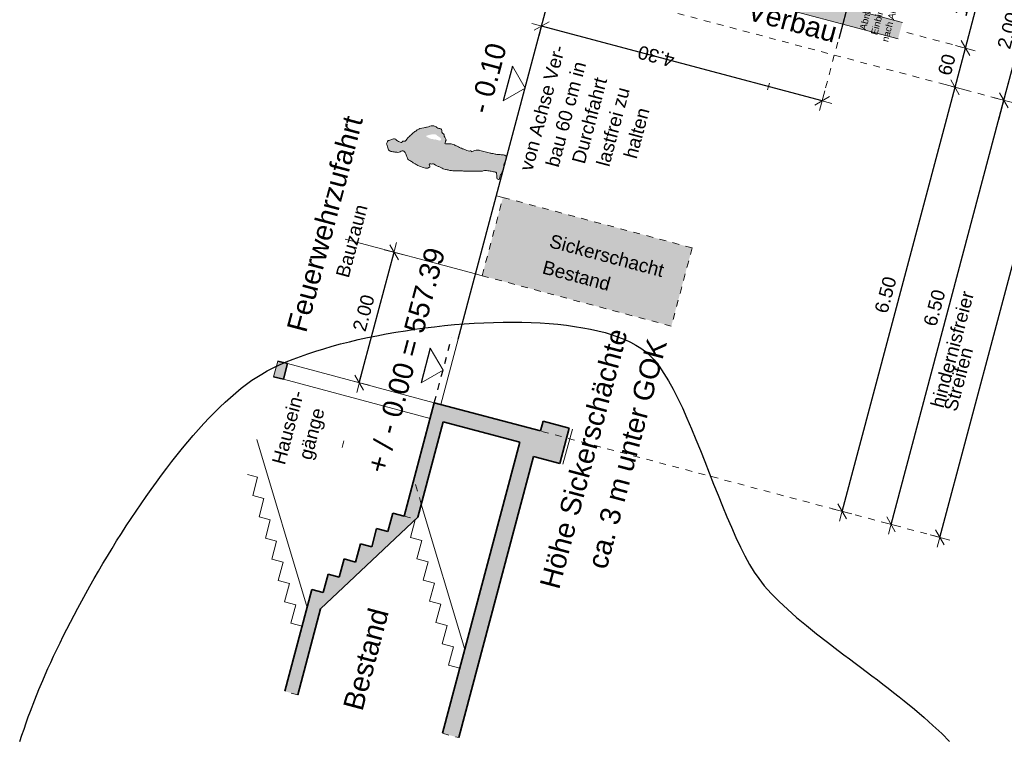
# Model space of a CAD drawing. Header units: metres. Extents: x 4462557 to 4462755, y 5328146 to 5328388.
# Tile 142 of 149: x 4462637 to 4462652, y 5328340 to 5328351. Entities that reach past the tile are written whole.
import ezdxf

# ---------------------------------------------------------------- set-up
doc = ezdxf.new("R2010")
doc.units = ezdxf.units.M
doc.header["$PDMODE"] = 65
doc.linetypes.add('AUSGEZOGEN', pattern=[0])
doc.linetypes.add('VERDECKT2_S2', pattern=[0.15, 0.1, -0.05])
doc.layers.add('B31_BEWLIN', color=3, linetype='AUSGEZOGEN')
for name, color, linetype, lineweight in [('Maßlinie_Allgemein', 7, 'AUSGEZOGEN', 13), ('Raum', 7, 'AUSGEZOGEN', 13), ('Standard', 7, 'AUSGEZOGEN', 13)]:
    doc.layers.add(name, color=color, linetype=linetype, lineweight=lineweight)
doc.styles.add('ARIAL', font='ARIAL.TTF')
doc.dimstyles.new('_DIMSTYLE_13', dxfattribs={"dimtxt": 0.2, "dimasz": 0.3, "dimexe": 0, "dimexo": 0, "dimgap": 0.1, "dimtad": 2, "dimdec": 1, "dimlfac": 100, "dimrnd": 0.5, "dimzin": 4, "dimdsep": 46, "dimtxsty": 'ARIAL', "dimblk1": 'ALL_ML_STRICH', "dimblk2": 'ALL_ML_STRICH', "dimsah": 1, "dimcen": 0, "dimclrd": 7, "dimclre": 7, "dimclrt": 7, "dimadec": 0, "dimazin": 0, "dimtfac": 1, "dimtdec": 0, "dimtix": 1, "dimtmove": 2, "dimatfit": 3, "dimfxl": 0, "dimtvp": 1.2, "dimtzin": 0, "dimlwd": 0, "dimlwe": 13, "dimarcsym": 0})
doc.dimstyles.new('_DIMSTYLE_3', dxfattribs={"dimtxt": 0.2, "dimasz": 0.3, "dimexe": 0, "dimexo": 0, "dimgap": 0.1, "dimtad": 2, "dimrnd": 0.005, "dimzin": 4, "dimdsep": 46, "dimtxsty": 'ARIAL', "dimblk1": 'ALL_ML_STRICH', "dimblk2": 'ALL_ML_STRICH', "dimsah": 1, "dimcen": 0, "dimclrd": 7, "dimclre": 7, "dimclrt": 7, "dimadec": 0, "dimazin": 0, "dimtfac": 1, "dimtdec": 0, "dimtix": 1, "dimtmove": 2, "dimatfit": 3, "dimfxl": 0, "dimtzin": 0, "dimlwd": 0, "dimlwe": 13, "dimarcsym": 0})

# ---------------------------------------------------------------- blocks, each defined once
blk = doc.blocks.new('ALL_ML_STRICH')
at = {"color": 0, "linetype": 'ByBlock', "lineweight": -2}
for p, q in [((0, -0.5), (0, 0.5)), ((-1, 0), (0.5, 0)), ((-0.3, -0.3), (0.3, 0.3))]:
    blk.add_line(p, q, dxfattribs=at)
blk = doc.blocks.new('*D389')
at = {"layer": 'DEFPOINTS', "color": 7, "linetype": 'AUSGEZOGEN', "lineweight": 13}
for p in [(4462650.064, 5328349.992), (4462644.89, 5328344.643), (4462650.083, 5328343.26)]:
    blk.add_point(p, dxfattribs=at)
at = {"layer": 'Maßlinie_Allgemein', "color": 7, "linetype": 'AUSGEZOGEN', "lineweight": -2}
for p, q in [((4462650.083, 5328343.26), (4462651.755, 5328349.541)), ((4462651.755, 5328349.541), (4462651.755, 5328349.541)), ((4462650.083, 5328343.26), (4462650.083, 5328343.26))]:
    blk.add_line(p, q, dxfattribs=at)
at = {"layer": 'Maßlinie_Allgemein', "color": 7, "linetype": 'AUSGEZOGEN', "lineweight": 13, "xscale": 0.3, "yscale": 0.3, "zscale": 0.3}
for p, rotation in [((4462651.755, 5328349.541), 75.08618496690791), ((4462650.083, 5328343.26), 255.0861849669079)]:
    blk.add_blockref('ALL_ML_STRICH', p, dxfattribs=dict(at, rotation=rotation))
at = {"layer": 'Maßlinie_Allgemein', "color": 7, "linetype": 'AUSGEZOGEN', "lineweight": 13, "insert": (4462650.666, 5328345.023), "char_height": 0.2, "width": 0.01, "attachment_point": 1, "rotation": 75.0862, "line_spacing_factor": 0.60241, "style": 'ARIAL'}
blk.add_mtext('hindernisfreier Streifen', dxfattribs=at)
at = {"layer": 'Maßlinie_Allgemein', "color": 7, "linetype": 'AUSGEZOGEN', "lineweight": 13, "insert": (4462650.726, 5328346.467), "char_height": 0.2, "width": 0.8, "attachment_point": 5, "rotation": 75.0862, "style": 'ARIAL'}
blk.add_mtext('\\A1;{\\A1;{6.50\\H0.132000;\\S^ ;}}', dxfattribs=at)
blk = doc.blocks.new('*D390')
at = {"layer": 'DEFPOINTS', "color": 7, "linetype": 'AUSGEZOGEN', "lineweight": 13}
for p in [(4462649.661, 5328352.169), (4462650.064, 5328349.992), (4462651.755, 5328349.541)]:
    blk.add_point(p, dxfattribs=at)
at = {"layer": 'Maßlinie_Allgemein', "color": 7, "linetype": 'AUSGEZOGEN', "lineweight": -2}
for p, q in [((4462651.755, 5328349.541), (4462652.27, 5328351.474)), ((4462652.27, 5328351.474), (4462652.27, 5328351.474)), ((4462651.755, 5328349.541), (4462651.755, 5328349.541))]:
    blk.add_line(p, q, dxfattribs=at)
at = {"layer": 'Maßlinie_Allgemein', "color": 7, "linetype": 'AUSGEZOGEN', "lineweight": 13, "xscale": 0.3, "yscale": 0.3, "zscale": 0.3}
for p, rotation in [((4462652.27, 5328351.474), 75.08618496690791), ((4462651.755, 5328349.541), 255.0861849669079)]:
    blk.add_blockref('ALL_ML_STRICH', p, dxfattribs=dict(at, rotation=rotation))
at = {"layer": 'Maßlinie_Allgemein', "color": 7, "linetype": 'AUSGEZOGEN', "lineweight": 13, "insert": (4462651.82, 5328350.574), "char_height": 0.2, "width": 0.8, "attachment_point": 5, "rotation": 75.0862, "style": 'ARIAL'}
blk.add_mtext('\\A1;{\\A1;{2.00\\H0.132000;\\S^ ;}}', dxfattribs=at)
blk = doc.blocks.new('*D397')
at = {"layer": 'DEFPOINTS', "color": 7, "linetype": 'AUSGEZOGEN', "lineweight": 13}
for p in [(4462641.997, 5328347.483), (4462641.144, 5328345.641), (4462642.207, 5328345.358)]:
    blk.add_point(p, dxfattribs=at)
at = {"layer": 'Maßlinie_Allgemein', "color": 7, "linetype": 'AUSGEZOGEN', "lineweight": -2}
for p, q in [((4462642.207, 5328345.358), (4462642.722, 5328347.29)), ((4462642.722, 5328347.29), (4462642.722, 5328347.29)), ((4462642.207, 5328345.358), (4462642.207, 5328345.358))]:
    blk.add_line(p, q, dxfattribs=at)
at = {"layer": 'Maßlinie_Allgemein', "color": 7, "linetype": 'AUSGEZOGEN', "lineweight": 13, "xscale": 0.3, "yscale": 0.3, "zscale": 0.3}
for p, rotation in [((4462642.722, 5328347.29), 75.0861847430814), ((4462642.207, 5328345.358), 255.0861847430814)]:
    blk.add_blockref('ALL_ML_STRICH', p, dxfattribs=dict(at, rotation=rotation))
at = {"layer": 'Maßlinie_Allgemein', "color": 7, "linetype": 'AUSGEZOGEN', "lineweight": 13, "insert": (4462642.272, 5328346.391), "char_height": 0.2, "width": 0.8, "attachment_point": 5, "rotation": 75.0862, "style": 'ARIAL'}
blk.add_mtext('\\A1;{\\A1;{2.00\\H0.132000;\\S^ ;}}', dxfattribs=at)
blk = doc.blocks.new('*D419')
at = {"layer": 'DEFPOINTS', "color": 7, "linetype": 'AUSGEZOGEN', "lineweight": 13}
for p in [(4462645.603, 5328353.25), (4462649.687, 5328351.877), (4462649.063, 5328349.534)]:
    blk.add_point(p, dxfattribs=at)
at = {"layer": 'Maßlinie_Allgemein', "color": 7, "linetype": 'AUSGEZOGEN', "lineweight": -2}
for p, q in [((4462644.908, 5328350.641), (4462644.908, 5328350.641)), ((4462649.063, 5328349.534), (4462644.908, 5328350.641)), ((4462649.063, 5328349.534), (4462649.063, 5328349.534))]:
    blk.add_line(p, q, dxfattribs=at)
at = {"layer": 'Maßlinie_Allgemein', "color": 7, "linetype": 'AUSGEZOGEN', "lineweight": 13, "xscale": 0.3, "yscale": 0.3, "zscale": 0.3}
for p, rotation in [((4462644.908, 5328350.641), 165.0861850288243), ((4462649.063, 5328349.534), 345.0861850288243)]:
    blk.add_blockref('ALL_ML_STRICH', p, dxfattribs=dict(at, rotation=rotation))
at = {"layer": 'Maßlinie_Allgemein', "color": 7, "linetype": 'AUSGEZOGEN', "lineweight": 13, "insert": (4462646.604, 5328350.192), "char_height": 0.2, "width": 0.8, "attachment_point": 5, "rotation": 165.0862, "style": 'ARIAL'}
blk.add_mtext('\\A1;{\\A1;{4.30\\H0.132000;\\S^ ;}}', dxfattribs=at)
blk = doc.blocks.new('*D423')
at = {"layer": 'DEFPOINTS', "color": 7, "linetype": 'AUSGEZOGEN', "lineweight": 13}
for p in [(4462649.661, 5328352.169), (4462644.89, 5328344.643), (4462650.807, 5328343.067)]:
    blk.add_point(p, dxfattribs=at)
at = {"layer": 'Maßlinie_Allgemein', "color": 7, "linetype": 'AUSGEZOGEN', "lineweight": -2}
for p, q in [((4462650.807, 5328343.067), (4462652.995, 5328351.281)), ((4462652.995, 5328351.281), (4462652.995, 5328351.281)), ((4462650.807, 5328343.067), (4462650.807, 5328343.067))]:
    blk.add_line(p, q, dxfattribs=at)
at = {"layer": 'Maßlinie_Allgemein', "color": 7, "linetype": 'AUSGEZOGEN', "lineweight": 13, "xscale": 0.3, "yscale": 0.3, "zscale": 0.3}
for p, rotation in [((4462652.995, 5328351.281), 75.08618496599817), ((4462650.807, 5328343.067), 255.0861849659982)]:
    blk.add_blockref('ALL_ML_STRICH', p, dxfattribs=dict(at, rotation=rotation))
at = {"layer": 'Maßlinie_Allgemein', "color": 7, "linetype": 'AUSGEZOGEN', "lineweight": 13, "insert": (4462652.088, 5328348.666), "char_height": 0.2, "width": 0.8, "attachment_point": 5, "rotation": 75.0862, "style": 'ARIAL'}
blk.add_mtext('\\A1;{\\A1;{8.50\\H0.132000;\\S^ ;}}', dxfattribs=at)
blk = doc.blocks.new('*D426')
at = {"layer": 'DEFPOINTS', "color": 7, "linetype": 'AUSGEZOGEN', "lineweight": 13}
for p in [(4462645.088, 5328351.317), (4462644.89, 5328344.643), (4462649.358, 5328343.453)]:
    blk.add_point(p, dxfattribs=at)
at = {"layer": 'Maßlinie_Allgemein', "color": 7, "linetype": 'AUSGEZOGEN', "lineweight": -2}
for p, q in [((4462649.358, 5328343.453), (4462651.031, 5328349.734)), ((4462651.031, 5328349.734), (4462651.031, 5328349.734)), ((4462649.358, 5328343.453), (4462649.358, 5328343.453))]:
    blk.add_line(p, q, dxfattribs=at)
at = {"layer": 'Maßlinie_Allgemein', "color": 7, "linetype": 'AUSGEZOGEN', "lineweight": 13, "xscale": 0.3, "yscale": 0.3, "zscale": 0.3}
for p, rotation in [((4462651.031, 5328349.734), 75.08618496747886), ((4462649.358, 5328343.453), 255.0861849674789)]:
    blk.add_blockref('ALL_ML_STRICH', p, dxfattribs=dict(at, rotation=rotation))
at = {"layer": 'Maßlinie_Allgemein', "color": 7, "linetype": 'AUSGEZOGEN', "lineweight": 13, "insert": (4462650.002, 5328346.66), "char_height": 0.2, "width": 0.8, "attachment_point": 5, "rotation": 75.0862, "style": 'ARIAL'}
blk.add_mtext('\\A1;{\\A1;{6.50\\H0.132000;\\S^ ;}}', dxfattribs=at)
blk = doc.blocks.new('*D427')
at = {"layer": 'DEFPOINTS', "color": 7, "linetype": 'AUSGEZOGEN', "lineweight": 13}
for p in [(4462645.088, 5328351.317), (4462650.219, 5328350.571), (4462651.031, 5328349.734)]:
    blk.add_point(p, dxfattribs=at)
at = {"layer": 'Maßlinie_Allgemein', "color": 7, "linetype": 'AUSGEZOGEN', "lineweight": -2}
for p, q in [((4462651.031, 5328349.734), (4462651.185, 5328350.314)), ((4462651.185, 5328350.314), (4462651.185, 5328350.314)), ((4462651.031, 5328349.734), (4462651.031, 5328349.734))]:
    blk.add_line(p, q, dxfattribs=at)
at = {"layer": 'Maßlinie_Allgemein', "color": 7, "linetype": 'AUSGEZOGEN', "lineweight": 13, "xscale": 0.3, "yscale": 0.3, "zscale": 0.3}
for p, rotation in [((4462651.185, 5328350.314), 75.08618496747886), ((4462651.031, 5328349.734), 255.0861849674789)]:
    blk.add_blockref('ALL_ML_STRICH', p, dxfattribs=dict(at, rotation=rotation))
at = {"layer": 'Maßlinie_Allgemein', "color": 7, "linetype": 'AUSGEZOGEN', "lineweight": 13, "insert": (4462650.909, 5328350.068), "char_height": 0.2, "width": 0.8, "attachment_point": 5, "rotation": 75.0862, "style": 'ARIAL'}
blk.add_mtext('\\A1;{\\A1;{60\\H0.132000;\\S^ ;}}', dxfattribs=at)
blk = doc.blocks.new('*D428')
at = {"layer": 'DEFPOINTS', "color": 7, "linetype": 'AUSGEZOGEN', "lineweight": 13}
for p in [(4462649.661, 5328352.169), (4462650.219, 5328350.571), (4462651.185, 5328350.314)]:
    blk.add_point(p, dxfattribs=at)
at = {"layer": 'Maßlinie_Allgemein', "color": 7, "linetype": 'AUSGEZOGEN', "lineweight": -2}
for p, q in [((4462651.185, 5328350.314), (4462651.545, 5328351.667)), ((4462651.545, 5328351.667), (4462651.545, 5328351.667)), ((4462651.185, 5328350.314), (4462651.185, 5328350.314))]:
    blk.add_line(p, q, dxfattribs=at)
at = {"layer": 'Maßlinie_Allgemein', "color": 7, "linetype": 'AUSGEZOGEN', "lineweight": 13, "xscale": 0.3, "yscale": 0.3, "zscale": 0.3}
for p, rotation in [((4462651.545, 5328351.667), 75.08618496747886), ((4462651.185, 5328350.314), 255.0861849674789)]:
    blk.add_blockref('ALL_ML_STRICH', p, dxfattribs=dict(at, rotation=rotation))
at = {"layer": 'Maßlinie_Allgemein', "color": 7, "linetype": 'AUSGEZOGEN', "lineweight": 13, "insert": (4462651.173, 5328351.057), "char_height": 0.2, "width": 0.8, "attachment_point": 5, "rotation": 75.0862, "style": 'ARIAL'}
blk.add_mtext('\\A1;{\\A1;{1.40\\H0.132000;\\S^ ;}}', dxfattribs=at)

msp = doc.modelspace()

# ---------------------------------------------------------------- hatches: boundary and pattern name
at = {"layer": 'Standard', "linetype": 'AUSGEZOGEN', "lineweight": 13}
for color, points in [(255, [(4462650.25101, 5328350.69216), (4462645.2746, 5328352.01757), (4462645.21026, 5328351.77599), (4462650.18667, 5328350.45058)]), (176, [(4462643.28189, 5328348.96835), (4462643.27464, 5328348.96904), (4462643.26204, 5328348.9724), (4462643.24449, 5328348.97849), (4462643.2283, 5328348.98706), (4462643.21924, 5328348.99302), (4462643.21, 5328348.99832), (4462643.20028, 5328349.00446), (4462643.1909, 5328349.01193), (4462643.23691, 5328349.02737), (4462643.25026, 5328349.0295), (4462643.27864, 5328349.03472), (4462643.28982, 5328349.03672), (4462643.3004, 5328349.03785), (4462643.33126, 5328349.15373), (4462643.32346, 5328349.1577), (4462643.31104, 5328349.16172), (4462643.29376, 5328349.16348), (4462643.28311, 5328349.16348), (4462643.27192, 5328349.16149), (4462643.25336, 5328349.15578), (4462643.23179, 5328349.14946), (4462643.21221, 5328349.14259), (4462643.20037, 5328349.14078), (4462643.18901, 5328349.13813), (4462643.17849, 5328349.13596), (4462643.16178, 5328349.13188), (4462643.10419, 5328349.12095), (4462643.0866, 5328349.11356), (4462643.06495, 5328349.10158), (4462643.05319, 5328349.09477), (4462643.04223, 5328349.08561), (4462643.04139, 5328349.08513), (4462643.02778, 5328349.07668), (4462643.01748, 5328349.06735), (4462643.00352, 5328349.05758), (4462642.98951, 5328349.04498), (4462642.97497, 5328349.03039), (4462642.96181, 5328349.01827), (4462642.94912, 5328349.00531), (4462642.93679, 5328348.99369), (4462642.92292, 5328348.97892), (4462642.91443, 5328348.96839), (4462642.89711, 5328348.94602), (4462642.88664, 5328348.93603), (4462642.87462, 5328348.93355), (4462642.8645, 5328348.93554), (4462642.8515, 5328348.93474), (4462642.84302, 5328348.92422), (4462642.83639, 5328348.91533), (4462642.82675, 5328348.91648), (4462642.81318, 5328348.92151), (4462642.8039, 5328348.92399), (4462642.78639, 5328348.9329), (4462642.77402, 5328348.93976), (4462642.7653, 5328348.94704), (4462642.75465, 5328348.9577), (4462642.7466, 5328348.96481), (4462642.73666, 5328348.96746), (4462642.72684, 5328348.96794), (4462642.71336, 5328348.96798), (4462642.69833, 5328348.96488), (4462642.68605, 5328348.96071), (4462642.68613, 5328348.96069), (4462642.6754, 5328348.95608), (4462642.66196, 5328348.9483), (4462642.64791, 5328348.94352), (4462642.63687, 5328348.94503), (4462642.62555, 5328348.92888), (4462642.61905, 5328348.91782), (4462642.6119, 5328348.8963), (4462642.61305, 5328348.88463), (4462642.61831, 5328348.86973), (4462642.62552, 5328348.85148), (4462642.62981, 5328348.83826), (4462642.63623, 5328348.82236), (4462642.64202, 5328348.80945), (4462642.64936, 5328348.79968), (4462642.65741, 5328348.79257), (4462642.66616, 5328348.78811), (4462642.6766, 5328348.78462), (4462642.6892, 5328348.78126), (4462642.70462, 5328348.77786), (4462642.72209, 5328348.77677), (4462642.73287, 5328348.7746), (4462642.74914, 5328348.77169), (4462642.76509, 5328348.77028), (4462642.7799, 5328348.76989), (4462642.79674, 5328348.7718), (4462642.8123, 5328348.77688), (4462642.82976, 5328348.78643), (4462642.84147, 5328348.79041), (4462642.85879, 5328348.79148), (4462642.8679, 5328348.78835), (4462642.87675, 5328348.77889), (4462642.88621, 5328348.76643), (4462642.89558, 5328348.74831), (4462642.90332, 5328348.73204), (4462642.90846, 5328348.71932), (4462642.9131, 5328348.70743), (4462642.91673, 5328348.69439), (4462642.92186, 5328348.68166), (4462642.92748, 5328348.66809), (4462642.93601, 5328348.66014), (4462642.95745, 5328348.64733), (4462642.97098, 5328348.63946), (4462642.98252, 5328348.63213), (4462642.99671, 5328348.62409), (4462643.00692, 5328348.61711), (4462643.01665, 5328348.61097), (4462643.03345, 5328348.5994), (4462643.04862, 5328348.58967), (4462643.06183, 5328348.58331), (4462643.07589, 5328348.57744), (4462643.10135, 5328348.56639), (4462643.1159, 5328348.55968), (4462643.13822, 5328348.55018), (4462643.1556, 5328348.54343), (4462643.16785, 5328348.54016)]), (176, [(4462643.68732, 5328348.49483), (4462643.70411, 5328348.49391), (4462643.71976, 5328348.494), (4462643.73757, 5328348.49423), (4462643.75304, 5328348.49366), (4462643.77068, 5328348.49322), (4462643.78416, 5328348.49319), (4462643.79698, 5328348.49332), (4462643.80679, 5328348.49284), (4462643.81678, 5328348.49302), (4462643.8266, 5328348.49253), (4462643.84039, 5328348.49099), (4462643.85303, 5328348.49047), (4462643.86399, 5328348.48897), (4462643.87416, 5328348.4898), (4462643.88583, 5328348.49096), (4462643.89966, 5328348.49224), (4462643.91863, 5328348.49146), (4462643.9424, 5328348.49009), (4462643.95306, 5328348.4901), (4462643.96504, 5328348.48975), (4462643.97786, 5328348.48988), (4462643.98851, 5328348.48989), (4462644.00133, 5328348.49002), (4462644.01631, 5328348.4903), (4462644.02966, 5328348.49242), (4462644.04168, 5328348.4949), (4462644.06325, 5328348.50123), (4462644.07625, 5328348.50203), (4462644.09154, 5328348.50079), (4462644.11298, 5328348.49864), (4462644.13075, 5328348.49603), (4462644.14768, 5328348.49294), (4462644.16195, 5328348.49056), (4462644.17937, 5328348.48663), (4462644.19414, 5328348.48341), (4462644.20872, 5328348.47952), (4462644.21951, 5328348.47736), (4462644.22981, 5328348.47604), (4462644.23918, 5328348.46857), (4462644.24069, 5328348.45823), (4462644.2402, 5328348.44841), (4462644.24269, 5328348.43639), (4462644.24335, 5328348.42556), (4462644.243, 5328348.41359), (4462644.2442, 5328348.39409), (4462644.25141, 5328348.37584), (4462644.26693, 5328348.36745), (4462644.27842, 5328348.36794), (4462644.28363, 5328348.38217), (4462644.29458, 5328348.42328), (4462644.30046, 5328348.43734), (4462644.30624, 5328348.44574), (4462644.31698, 5328348.46206), (4462644.32316, 5328348.48526), (4462644.32665, 5328348.49569), (4462644.335, 5328348.50839), (4462644.34052, 5328348.52111), (4462644.34525, 5328348.53619), (4462644.34688, 5328348.55564), (4462644.34868, 5328348.5651), (4462644.34921, 5328348.57774), (4462644.34921, 5328348.58839), (4462644.35141, 5328348.602), (4462644.36091, 5328348.61368), (4462644.37152, 5328348.63216), (4462644.37655, 5328348.64573), (4462644.38362, 5328348.67225), (4462644.38498, 5328348.68538), (4462644.38488, 5328348.71168), (4462644.36084, 5328348.72803), (4462644.35089, 5328348.73068), (4462644.34125, 5328348.73182), (4462644.33179, 5328348.73363), (4462644.32149, 5328348.73496), (4462644.30717, 5328348.73451), (4462644.29139, 5328348.73658), (4462644.27994, 5328348.73892), (4462644.26995, 5328348.73874), (4462644.25647, 5328348.73878), (4462644.24334, 5328348.74015), (4462644.22973, 5328348.74235), (4462644.22027, 5328348.74416), (4462644.20303, 5328348.74875), (4462644.19025, 5328348.75145), (4462644.17863, 5328348.75313), (4462644.16767, 5328348.75462), (4462644.15489, 5328348.75731), (4462644.14428, 5328348.76014), (4462644.13018, 5328348.76318), (4462644.01414, 5328348.79409), (4462643.99323, 5328348.79824), (4462643.98046, 5328348.80093), (4462643.96583, 5328348.80199), (4462643.95301, 5328348.80185), (4462643.93701, 5328348.80044), (4462643.91813, 5328348.79623), (4462643.90377, 5328348.79296), (4462643.88499, 5328348.78375), (4462643.86854, 5328348.77535), (4462643.86721, 5328348.78635), (4462643.85864, 5328348.79148), (4462643.84763, 5328348.79015), (4462643.83747, 5328348.7893), (4462643.79967, 5328348.79937), (4462643.78049, 5328348.80733), (4462643.76625, 5328348.81254), (4462643.75714, 5328348.81567), (4462643.74755, 5328348.81965), (4462643.73712, 5328348.82314), (4462643.72191, 5328348.83003), (4462643.71232, 5328348.834), (4462643.70255, 5328348.83732), (4462643.69265, 5328348.84279), (4462643.67744, 5328348.84968), (4462643.65794, 5328348.85913), (4462643.64654, 5328348.86431), (4462643.63628, 5328348.86845), (4462643.62536, 5328348.87278), (4462643.61497, 5328348.8791), (4462643.5976, 5328348.88586), (4462643.58221, 5328348.89208), (4462643.5678, 5328348.89663), (4462643.55384, 5328348.89752), (4462643.54265, 5328348.89552), (4462643.53766, 5328348.89543), (4462643.52519, 5328348.89662), (4462643.5152, 5328348.89645), (4462643.50437, 5328348.89577), (4462643.4847, 5328348.89391), (4462643.47613, 5328348.89904), (4462643.47966, 5328348.9123), (4462643.48306, 5328348.92773), (4462643.48505, 5328348.93785), (4462643.49459, 5328348.95235), (4462643.49061, 5328348.96406), (4462643.47991, 5328348.98254), (4462643.4723, 5328348.99664), (4462643.46367, 5328349.00958), (4462643.46318, 5328349.02108), (4462643.463, 5328349.03106), (4462643.45487, 5328349.04318), (4462643.4458, 5328349.04914), (4462643.43758, 5328349.05559), (4462643.43028, 5328349.06818), (4462643.43028, 5328349.07884), (4462643.42966, 5328349.0925), (4462643.42492, 5328349.10938), (4462643.41524, 5328349.11835), (4462643.39964, 5328349.12109), (4462643.38487, 5328349.12431), (4462643.37179, 5328349.1285), (4462643.35414, 5328349.13959), (4462643.34376, 5328349.14591), (4462643.33222, 5328349.15324), (4462643.33126, 5328349.15373), (4462643.3004, 5328349.03785), (4462643.30883, 5328349.03875), (4462643.32231, 5328349.03871), (4462643.33526, 5328349.03669), (4462643.34795, 5328349.02833), (4462643.36488, 5328349.01459), (4462643.37377, 5328349.00796), (4462643.38217, 5328349.00218), (4462643.39141, 5328348.99688), (4462643.40378, 5328348.99002), (4462643.41214, 5328348.98141), (4462643.41825, 5328348.967), (4462643.4156, 5328348.95706), (4462643.41246, 5328348.94795), (4462643.40058, 5328348.94331), (4462643.34885, 5328348.95708), (4462643.33214, 5328348.96366), (4462643.31875, 5328348.95871), (4462643.30965, 5328348.96184), (4462643.2871, 5328348.96785), (4462643.28189, 5328348.96835), (4462643.16785, 5328348.54016), (4462643.1861, 5328348.5353), (4462643.20108, 5328348.53557), (4462643.21359, 5328348.53721), (4462643.22376, 5328348.53805), (4462643.23834, 5328348.54483), (4462643.24961, 5328348.55247), (4462643.25067, 5328348.56711), (4462643.24722, 5328348.5808), (4462643.2439, 5328348.59234), (4462643.25252, 5328348.6007), (4462643.26529, 5328348.598), (4462643.28204, 5328348.59425), (4462643.29376, 5328348.59824), (4462643.3056, 5328348.60005), (4462643.31701, 5328348.59488), (4462643.33345, 5328348.58198), (4462643.34517, 5328348.57531), (4462643.35507, 5328348.56983), (4462643.37709, 5328348.56184), (4462643.38752, 5328348.55835), (4462643.40538, 5328348.55075), (4462643.41431, 5328348.54695), (4462643.42386, 5328348.54015), (4462643.43359, 5328348.53401), (4462643.44795, 5328348.52663), (4462643.48508, 5328348.51674), (4462643.49455, 5328348.51493), (4462643.50798, 5328348.51206), (4462643.52275, 5328348.50884), (4462643.53269, 5328348.50619), (4462643.55046, 5328348.50359), (4462643.56076, 5328348.50226), (4462643.5719, 5328348.50143), (4462643.59166, 5328348.49829), (4462643.60413, 5328348.49711), (4462643.61911, 5328348.49738), (4462643.63242, 5328348.49667), (4462643.65041, 5328348.49756), (4462643.66835, 5328348.49562)]), (255, [(4462646.82881, 5328346.1965), (4462647.13765, 5328347.35608), (4462644.33534, 5328348.10244), (4462644.0265, 5328346.94286)]), (254, [(4462641.08252, 5328345.40884), (4462641.14429, 5328345.64076), (4462640.99934, 5328345.67936), (4462640.93758, 5328345.44745)]), (254, [(4462643.3185, 5328345.06168), (4462643.0165, 5328343.92779), (4462643.12597, 5328343.5617), (4462643.44999, 5328344.77829), (4462644.58638, 5328344.47563), (4462643.43853, 5328340.16587), (4462643.68011, 5328340.10153), (4462644.78935, 5328344.26634), (4462645.17588, 5328344.1634), (4462645.31486, 5328344.68521), (4462644.92833, 5328344.78815), (4462644.88973, 5328344.64321)]), (254, [(4462643.04123, 5328343.33487), (4462643.0737, 5328343.36546), (4462643.12597, 5328343.5617), (4462643.0165, 5328343.92779), (4462642.87068, 5328343.3803)]), (254, [(4462642.46312, 5328343.19909), (4462642.39105, 5328342.92852), (4462642.2233, 5328342.9732), (4462642.15124, 5328342.70263), (4462641.98349, 5328342.74731), (4462641.91142, 5328342.47674), (4462641.74367, 5328342.52142), (4462641.67161, 5328342.25085), (4462641.50386, 5328342.29553), (4462641.10237, 5328340.78808), (4462641.29563, 5328340.73661), (4462641.63482, 5328342.01013), (4462643.03502, 5328343.32903), (4462643.03689, 5328343.33603), (4462642.87068, 5328343.3803), (4462642.70293, 5328343.42497), (4462642.63087, 5328343.15441)])]:
    msp.add_hatch(color=color, dxfattribs=at).paths.add_polyline_path(points)

# ---------------------------------------------------------------- linework, layer by layer
at = {"layer": 'B31_BEWLIN', "color": 250, "linetype": 'AUSGEZOGEN'}
msp.add_lwpolyline([(4462637.17704, 5328340.04479), (4462637.20922, 5328340.13786), (4462637.24187, 5328340.22874), (4462637.2731, 5328340.31978), (4462637.30463, 5328340.40724), (4462637.33584, 5328340.49188), (4462637.39886, 5328340.66038), (4462637.46088, 5328340.81405), (4462637.51888, 5328340.94892), (4462637.55478, 5328341.03377), (4462637.59366, 5328341.12322), (4462637.63646, 5328341.21576), (4462637.67926, 5328341.30831), (4462637.72537, 5328341.40475), (4462637.7746, 5328341.50366), (4462637.82322, 5328341.60337), (4462637.87497, 5328341.70555), (4462637.92908, 5328341.8096), (4462637.98256, 5328341.91443), (4462638.0384, 5328342.02112), (4462638.09659, 5328342.12967), (4462638.15618, 5328342.23806), (4462638.21797, 5328342.34691), (4462638.2821, 5328342.45762), (4462638.34545, 5328342.56771), (4462638.41037, 5328342.67904), (4462638.47748, 5328342.79083), (4462638.54459, 5328342.90262), (4462638.6131, 5328343.01424), (4462638.68364, 5328343.12492), (4462638.75496, 5328343.23622), (4462638.82752, 5328343.34595), (4462638.90149, 5328343.45551), (4462638.97546, 5328343.56508), (4462639.05067, 5328343.67308), (4462639.12634, 5328343.77888), (4462639.20138, 5328343.88548), (4462639.27751, 5328343.9891), (4462639.35409, 5328344.09053), (4462639.43145, 5328344.19258), (4462639.5099, 5328344.29166), (4462639.58863, 5328344.38715), (4462639.66737, 5328344.48263), (4462639.74718, 5328344.57514), (4462639.82651, 5328344.66344), (4462639.90583, 5328344.75174), (4462639.98467, 5328344.83582), (4462640.06301, 5328344.91569), (4462640.14276, 5328344.9954), (4462640.22264, 5328345.07011), (4462640.30187, 5328345.1392), (4462640.45829, 5328345.27833), (4462640.61367, 5328345.39622), (4462640.76602, 5328345.48586), (4462640.8438, 5328345.53246), (4462640.93164, 5328345.57777), (4462641.02714, 5328345.62147), (4462641.12263, 5328345.66518), (4462641.22577, 5328345.70728), (4462641.33576, 5328345.74716), (4462641.44576, 5328345.78705), (4462641.562, 5328345.82549), (4462641.68369, 5328345.86188), (4462641.8046, 5328345.89764), (4462641.93113, 5328345.93275), (4462642.06154, 5328345.96456), (4462642.19274, 5328345.997), (4462642.32861, 5328346.02675), (4462642.46775, 5328346.05399), (4462642.60548, 5328346.08139), (4462642.74648, 5328346.10627), (4462642.88934, 5328346.1288), (4462643.0322, 5328346.15134), (4462643.17755, 5328346.17073), (4462643.32256, 5328346.18732), (4462643.46898, 5328346.20374), (4462643.61586, 5328346.21798), (4462643.76163, 5328346.22878), (4462643.9074, 5328346.23959), (4462644.05206, 5328346.24696), (4462644.19498, 5328346.25169), (4462644.33712, 5328346.2558), (4462644.47737, 5328346.25586), (4462644.61448, 5328346.25343), (4462644.75221, 5328346.25022), (4462644.8868, 5328346.24453), (4462645.01731, 5328346.23433), (4462645.14782, 5328346.22413), (4462645.27503, 5328346.21004), (4462645.39676, 5328346.19161), (4462645.51707, 5328346.17334), (4462645.63207, 5328346.15213), (4462645.74079, 5328346.12596), (4462645.8495, 5328346.09978), (4462645.95195, 5328346.06864), (4462646.0461, 5328346.03348), (4462646.14025, 5328345.99833), (4462646.2261, 5328345.95915), (4462646.3027, 5328345.91394), (4462646.37869, 5328345.8695), (4462646.44559, 5328345.82043), (4462646.50344, 5328345.766), (4462646.57645, 5328345.697), (4462646.64829, 5328345.60464), (4462646.71894, 5328345.49605), (4462646.78881, 5328345.38683), (4462646.85813, 5328345.2606), (4462646.92535, 5328345.1225), (4462646.9932, 5328344.98362), (4462647.05973, 5328344.83351), (4462647.12545, 5328344.67637), (4462647.19258, 5328344.51906), (4462647.25889, 5328344.35474), (4462647.32503, 5328344.18901), (4462647.38977, 5328344.02344), (4462647.45497, 5328343.85568), (4462647.52065, 5328343.69214), (4462647.58634, 5328343.5286), (4462647.65252, 5328343.36927), (4462647.71889, 5328343.21775), (4462647.78526, 5328343.06622), (4462647.852, 5328342.92392), (4462647.91896, 5328342.79582), (4462647.98592, 5328342.66772), (4462648.05374, 5328342.55305), (4462648.12358, 5328342.45735), (4462648.12358, 5328342.45735), (4462648.20354, 5328342.34769), (4462648.30713, 5328342.23455), (4462648.42819, 5328342.11867), (4462648.54847, 5328342.00216), (4462648.68544, 5328341.88229), (4462648.83287, 5328341.7605), (4462648.98108, 5328341.63932), (4462649.13974, 5328341.51622), (4462649.30183, 5328341.392), (4462649.38429, 5328341.32973), (4462649.46674, 5328341.26746), (4462649.55059, 5328341.20502), (4462649.63305, 5328341.14275), (4462649.7155, 5328341.08048), (4462649.79795, 5328341.01821), (4462649.8804, 5328340.95594), (4462649.96145, 5328340.89383), (4462650.04109, 5328340.83189), (4462650.12214, 5328340.76978), (4462650.20178, 5328340.70783), (4462650.27861, 5328340.64622), (4462650.43087, 5328340.52314), (4462650.57549, 5328340.40167), (4462650.70465, 5328340.282), (4462650.8346, 5328340.16295), (4462650.9491, 5328340.0457)], dxfattribs=at)
at = {"layer": 'Raum', "color": 52, "linetype": 'AUSGEZOGEN', "lineweight": 13}
msp.add_lwpolyline([(4462642.63687, 5328348.94503), (4462642.64791, 5328348.94352), (4462642.66196, 5328348.9483), (4462642.6754, 5328348.95608), (4462642.68662, 5328348.9609), (4462642.69833, 5328348.96488), (4462642.71336, 5328348.96798), (4462642.72684, 5328348.96794), (4462642.73666, 5328348.96746), (4462642.7466, 5328348.96481), (4462642.75465, 5328348.9577), (4462642.7653, 5328348.94704), (4462642.77402, 5328348.93976), (4462642.78639, 5328348.9329), (4462642.8039, 5328348.92399), (4462642.81318, 5328348.92151), (4462642.82675, 5328348.91648), (4462642.83639, 5328348.91533), (4462642.84302, 5328348.92422), (4462642.8515, 5328348.93474), (4462642.8645, 5328348.93554), (4462642.87462, 5328348.93355), (4462642.88664, 5328348.93603), (4462642.89711, 5328348.94602), (4462642.91443, 5328348.96839), (4462642.92292, 5328348.97892), (4462642.93679, 5328348.99369), (4462642.94912, 5328349.00531), (4462642.96181, 5328349.01827), (4462642.97497, 5328349.03039), (4462642.98951, 5328349.04498), (4462643.00352, 5328349.05758), (4462643.01748, 5328349.06735), (4462643.02778, 5328349.07668), (4462643.04139, 5328349.08513), (4462643.04223, 5328349.08561), (4462643.05319, 5328349.09477), (4462643.06495, 5328349.10158), (4462643.0866, 5328349.11356), (4462643.10419, 5328349.12095), (4462643.16178, 5328349.13188), (4462643.17849, 5328349.13596), (4462643.18901, 5328349.13813), (4462643.20037, 5328349.14078), (4462643.21221, 5328349.14259), (4462643.23179, 5328349.14946), (4462643.25336, 5328349.15578), (4462643.27192, 5328349.16149), (4462643.28311, 5328349.16348), (4462643.29376, 5328349.16348), (4462643.31104, 5328349.16172), (4462643.32346, 5328349.1577), (4462643.33222, 5328349.15324), (4462643.34376, 5328349.14591), (4462643.35414, 5328349.13959), (4462643.37179, 5328349.1285), (4462643.38487, 5328349.12431), (4462643.39964, 5328349.12109), (4462643.41524, 5328349.11835), (4462643.42492, 5328349.10938), (4462643.42966, 5328349.0925), (4462643.43028, 5328349.07884), (4462643.43028, 5328349.06818), (4462643.43758, 5328349.05559), (4462643.4458, 5328349.04914), (4462643.45487, 5328349.04318), (4462643.463, 5328349.03106), (4462643.46318, 5328349.02108), (4462643.46367, 5328349.00958), (4462643.4723, 5328348.99664), (4462643.47991, 5328348.98254), (4462643.49061, 5328348.96406), (4462643.49459, 5328348.95235), (4462643.48505, 5328348.93785), (4462643.48306, 5328348.92773), (4462643.47966, 5328348.9123), (4462643.47613, 5328348.89904), (4462643.4847, 5328348.89391), (4462643.50437, 5328348.89577), (4462643.5152, 5328348.89645), (4462643.52519, 5328348.89662), (4462643.53766, 5328348.89543), (4462643.54265, 5328348.89552), (4462643.55384, 5328348.89752), (4462643.5678, 5328348.89663), (4462643.58221, 5328348.89208), (4462643.5976, 5328348.88586), (4462643.61497, 5328348.8791), (4462643.62536, 5328348.87278), (4462643.63628, 5328348.86845), (4462643.64654, 5328348.86431), (4462643.65794, 5328348.85913), (4462643.67744, 5328348.84968), (4462643.69265, 5328348.84279), (4462643.70255, 5328348.83732), (4462643.71232, 5328348.834), (4462643.72191, 5328348.83003), (4462643.73712, 5328348.82314), (4462643.74755, 5328348.81965), (4462643.75714, 5328348.81567), (4462643.76625, 5328348.81254), (4462643.78049, 5328348.80733), (4462643.79967, 5328348.79937), (4462643.83747, 5328348.7893), (4462643.84763, 5328348.79015), (4462643.85864, 5328348.79148), (4462643.86721, 5328348.78635), (4462643.86854, 5328348.77535), (4462643.88499, 5328348.78375), (4462643.90377, 5328348.79296), (4462643.91813, 5328348.79623), (4462643.93701, 5328348.80044), (4462643.95301, 5328348.80185), (4462643.96583, 5328348.80199), (4462643.98046, 5328348.80093), (4462643.99323, 5328348.79824), (4462644.01414, 5328348.79409), (4462644.13018, 5328348.76318), (4462644.14428, 5328348.76014), (4462644.15489, 5328348.75731), (4462644.16767, 5328348.75462), (4462644.17863, 5328348.75313), (4462644.19025, 5328348.75145), (4462644.20303, 5328348.74875), (4462644.22027, 5328348.74416), (4462644.22973, 5328348.74235), (4462644.24334, 5328348.74015), (4462644.25647, 5328348.73878), (4462644.26995, 5328348.73874), (4462644.27994, 5328348.73892), (4462644.29139, 5328348.73658), (4462644.30717, 5328348.73451), (4462644.32149, 5328348.73496), (4462644.33179, 5328348.73363), (4462644.34125, 5328348.73182), (4462644.35089, 5328348.73068), (4462644.36084, 5328348.72803), (4462644.38488, 5328348.71168), (4462644.38498, 5328348.68538), (4462644.38362, 5328348.67225), (4462644.37655, 5328348.64573), (4462644.37152, 5328348.63216), (4462644.36091, 5328348.61368), (4462644.35141, 5328348.602), (4462644.34921, 5328348.58839), (4462644.34921, 5328348.57774), (4462644.34868, 5328348.5651), (4462644.34688, 5328348.55564), (4462644.34525, 5328348.53619), (4462644.34052, 5328348.52111), (4462644.335, 5328348.50839), (4462644.32665, 5328348.49569), (4462644.32316, 5328348.48526), (4462644.31698, 5328348.46206), (4462644.30624, 5328348.44574), (4462644.30046, 5328348.43734), (4462644.29458, 5328348.42328), (4462644.28363, 5328348.38217), (4462644.27842, 5328348.36794), (4462644.26693, 5328348.36745), (4462644.25141, 5328348.37584), (4462644.2442, 5328348.39409), (4462644.243, 5328348.41359), (4462644.24335, 5328348.42556), (4462644.24269, 5328348.43639), (4462644.2402, 5328348.44841), (4462644.24069, 5328348.45823), (4462644.23918, 5328348.46857), (4462644.22981, 5328348.47604), (4462644.21951, 5328348.47736), (4462644.20872, 5328348.47952), (4462644.19414, 5328348.48341), (4462644.17937, 5328348.48663), (4462644.16195, 5328348.49056), (4462644.14768, 5328348.49294), (4462644.13075, 5328348.49603), (4462644.11298, 5328348.49864), (4462644.09154, 5328348.50079), (4462644.07625, 5328348.50203), (4462644.06325, 5328348.50123), (4462644.04168, 5328348.4949), (4462644.02966, 5328348.49242), (4462644.01631, 5328348.4903), (4462644.00133, 5328348.49002), (4462643.98851, 5328348.48989), (4462643.97786, 5328348.48988), (4462643.96504, 5328348.48975), (4462643.95306, 5328348.4901), (4462643.9424, 5328348.49009), (4462643.91863, 5328348.49146), (4462643.89966, 5328348.49224), (4462643.88583, 5328348.49096), (4462643.87416, 5328348.4898), (4462643.86399, 5328348.48897), (4462643.85303, 5328348.49047), (4462643.84039, 5328348.49099), (4462643.8266, 5328348.49253), (4462643.81678, 5328348.49302), (4462643.80679, 5328348.49284), (4462643.79698, 5328348.49332), (4462643.78416, 5328348.49319), (4462643.77068, 5328348.49322), (4462643.75304, 5328348.49366), (4462643.73757, 5328348.49423), (4462643.71976, 5328348.494), (4462643.70411, 5328348.49391), (4462643.68732, 5328348.49483), (4462643.66835, 5328348.49562), (4462643.65041, 5328348.49756), (4462643.63242, 5328348.49667), (4462643.61911, 5328348.49738), (4462643.60413, 5328348.49711), (4462643.59166, 5328348.49829), (4462643.5719, 5328348.50143), (4462643.56076, 5328348.50226), (4462643.55046, 5328348.50359), (4462643.53269, 5328348.50619), (4462643.52275, 5328348.50884), (4462643.50798, 5328348.51206), (4462643.49455, 5328348.51493), (4462643.48508, 5328348.51674), (4462643.44795, 5328348.52663), (4462643.43359, 5328348.53401), (4462643.42386, 5328348.54015), (4462643.41431, 5328348.54695), (4462643.40538, 5328348.55075), (4462643.38752, 5328348.55835), (4462643.37709, 5328348.56184), (4462643.35507, 5328348.56983), (4462643.34517, 5328348.57531), (4462643.33345, 5328348.58198), (4462643.31701, 5328348.59488), (4462643.3056, 5328348.60005), (4462643.29376, 5328348.59824), (4462643.28204, 5328348.59425), (4462643.26529, 5328348.598), (4462643.25252, 5328348.6007), (4462643.2439, 5328348.59234), (4462643.24722, 5328348.5808), (4462643.25067, 5328348.56711), (4462643.24961, 5328348.55247), (4462643.23834, 5328348.54483), (4462643.22376, 5328348.53805), (4462643.21359, 5328348.53721), (4462643.20108, 5328348.53557), (4462643.1861, 5328348.5353), (4462643.1556, 5328348.54343), (4462643.13822, 5328348.55018), (4462643.1159, 5328348.55968), (4462643.10135, 5328348.56639), (4462643.07589, 5328348.57744), (4462643.06183, 5328348.58331), (4462643.04862, 5328348.58967), (4462643.03345, 5328348.5994), (4462643.01665, 5328348.61097), (4462643.00692, 5328348.61711), (4462642.99671, 5328348.62409), (4462642.98252, 5328348.63213), (4462642.97098, 5328348.63946), (4462642.95745, 5328348.64733), (4462642.93601, 5328348.66014), (4462642.92748, 5328348.66809), (4462642.92186, 5328348.68166), (4462642.91673, 5328348.69439), (4462642.9131, 5328348.70743), (4462642.90846, 5328348.71932), (4462642.90332, 5328348.73204), (4462642.89558, 5328348.74831), (4462642.88621, 5328348.76643), (4462642.87675, 5328348.77889), (4462642.8679, 5328348.78835), (4462642.85879, 5328348.79148), (4462642.84147, 5328348.79041), (4462642.82976, 5328348.78643), (4462642.8123, 5328348.77688), (4462642.79674, 5328348.7718), (4462642.7799, 5328348.76989), (4462642.76509, 5328348.77028), (4462642.74914, 5328348.77169), (4462642.73287, 5328348.7746), (4462642.72209, 5328348.77677), (4462642.70462, 5328348.77786), (4462642.6892, 5328348.78126), (4462642.6766, 5328348.78462), (4462642.66616, 5328348.78811), (4462642.65741, 5328348.79257), (4462642.64936, 5328348.79968), (4462642.64202, 5328348.80945), (4462642.63623, 5328348.82236), (4462642.62981, 5328348.83826), (4462642.62552, 5328348.85148), (4462642.61831, 5328348.86973), (4462642.61305, 5328348.88463), (4462642.6119, 5328348.8963), (4462642.61905, 5328348.91782), (4462642.62555, 5328348.92888), (4462642.63687, 5328348.94503)], close=True, dxfattribs=at)
at = {"layer": 'Standard', "color": 7, "linetype": 'AUSGEZOGEN', "lineweight": 25}
for p, q in [((4462643.6725, 5328346.00226), (4462645.34537, 5328352.2833)), ((4462649.6873, 5328351.87716), (4462649.30768, 5328350.45184)), ((4462644.47537, 5328350.04706), (4462644.33888, 5328349.53459)), ((4462643.25919, 5328345.86932), (4462643.1227, 5328345.35685))]:
    msp.add_line(p, q, dxfattribs=at)
at = {"layer": 'Standard', "color": 7, "linetype": 'AUSGEZOGEN', "lineweight": 18}
for p, q in [((4462645.2746, 5328352.01757), (4462650.25101, 5328350.69216)), ((4462645.21026, 5328351.77599), (4462650.18667, 5328350.45058)), ((4462641.99723, 5328347.48331), (4462643.92986, 5328346.96857)), ((4462643.3185, 5328345.06168), (4462641.14429, 5328345.64076)), ((4462643.25673, 5328344.82977), (4462641.08252, 5328345.40884))]:
    msp.add_line(p, q, dxfattribs=at)
at = {"layer": 'Standard', "color": 7, "linetype": 'VERDECKT2_S2', "lineweight": 18}
for p, q in [((4462644.60485, 5328351.44567), (4462651.75547, 5328349.54119)), ((4462651.18515, 5328350.314), (4462650.21884, 5328350.57137)), ((4462649.06318, 5328349.53385), (4462649.30768, 5328350.45184)), ((4462644.0265, 5328346.94286), (4462644.33534, 5328348.10244)), ((4462644.33534, 5328348.10244), (4462647.13765, 5328347.35608)), ((4462647.13765, 5328347.35608), (4462646.82881, 5328346.1965)), ((4462646.82881, 5328346.1965), (4462644.0265, 5328346.94286)), ((4462650.80733, 5328343.06713), (4462644.88973, 5328344.64321))]:
    msp.add_line(p, q, dxfattribs=at)
at = {"layer": 'Standard', "color": 7, "linetype": 'AUSGEZOGEN', "lineweight": 13}
for p, q in [((4462644.66336, 5328349.72258), (4462644.47537, 5328350.04706)), ((4462644.66336, 5328349.72258), (4462644.33888, 5328349.53459)), ((4462643.6725, 5328346.00226), (4462643.41513, 5328345.03595)), ((4462643.44718, 5328345.54484), (4462643.25919, 5328345.86932)), ((4462640.99934, 5328345.67936), (4462640.93758, 5328345.44745)), ((4462643.44718, 5328345.54484), (4462643.1227, 5328345.35685)), ((4462645.22419, 5328344.15053), (4462645.36317, 5328344.67234)), ((4462641.43349, 5328342.03132), (4462640.68997, 5328344.51778)), ((4462641.95245, 5328344.401), (4462641.97818, 5328344.49763)), ((4462640.55153, 5328343.99797), (4462640.70073, 5328343.95824)), ((4462640.70073, 5328343.95824), (4462640.62866, 5328343.68767)), ((4462640.62866, 5328343.68767), (4462640.79487, 5328343.6434)), ((4462640.79487, 5328343.6434), (4462640.72281, 5328343.37283)), ((4462643.76965, 5328341.40911), (4462643.12597, 5328343.5617)), ((4462640.72281, 5328343.37283), (4462640.88901, 5328343.32857)), ((4462640.88901, 5328343.32857), (4462640.81695, 5328343.058)), ((4462643.03502, 5328343.32903), (4462642.96483, 5328343.06546)), ((4462640.81695, 5328343.058), (4462640.98316, 5328343.01373)), ((4462640.98316, 5328343.01373), (4462640.9111, 5328342.74316)), ((4462642.96483, 5328343.06546), (4462643.13103, 5328343.02119)), ((4462643.13103, 5328343.02119), (4462643.05897, 5328342.75063)), ((4462640.9111, 5328342.74316), (4462641.0773, 5328342.6989)), ((4462641.0773, 5328342.6989), (4462641.00524, 5328342.42833)), ((4462643.05897, 5328342.75063), (4462643.22518, 5328342.70636)), ((4462643.22518, 5328342.70636), (4462643.15311, 5328342.43579)), ((4462641.00524, 5328342.42833), (4462641.17145, 5328342.38406)), ((4462643.15311, 5328342.43579), (4462643.31932, 5328342.39152)), ((4462643.31932, 5328342.39152), (4462643.24726, 5328342.12096)), ((4462641.17145, 5328342.38406), (4462641.09938, 5328342.11349)), ((4462641.09938, 5328342.11349), (4462641.26559, 5328342.06923)), ((4462643.24726, 5328342.12096), (4462643.41346, 5328342.07669)), ((4462641.26559, 5328342.06923), (4462641.19353, 5328341.79866)), ((4462643.41346, 5328342.07669), (4462643.3414, 5328341.80612)), ((4462643.3414, 5328341.80612), (4462643.50761, 5328341.76186)), ((4462641.19353, 5328341.79866), (4462641.35973, 5328341.75439)), ((4462643.50761, 5328341.76186), (4462643.43554, 5328341.49129)), ((4462643.43554, 5328341.49129), (4462643.60175, 5328341.44702)), ((4462643.60175, 5328341.44702), (4462643.52969, 5328341.17645)), ((4462643.52969, 5328341.17645), (4462643.69589, 5328341.13219))]:
    msp.add_line(p, q, dxfattribs=at)
at = {"layer": 'Standard', "color": 7, "linetype": 'VERDECKT2_S2', "lineweight": 13}
for p, q in [((4462648.25536, 5328349.69726), (4462648.2811, 5328349.79389)), ((4462644.33534, 5328348.10244), (4462644.23871, 5328348.12818)), ((4462644.0265, 5328346.94286), (4462643.92987, 5328346.9686)), ((4462643.12597, 5328343.5617), (4462643.0165, 5328343.92779)), ((4462642.87068, 5328343.3803), (4462643.03689, 5328343.33603)), ((4462643.03502, 5328343.32903), (4462643.03689, 5328343.33603)), ((4462641.29563, 5328340.73661), (4462641.10237, 5328340.78808)), ((4462643.43853, 5328340.16587), (4462643.68011, 5328340.10153))]:
    msp.add_line(p, q, dxfattribs=at)
at = {"layer": 'Standard', "color": 7, "linetype": 'VERDECKT2_S2', "lineweight": 25}
msp.add_line((4462643.3185, 5328345.06168), (4462643.57586, 5328346.028), dxfattribs=at)
at = {"layer": 'Standard', "color": 7, "linetype": 'AUSGEZOGEN', "lineweight": 35}
for p, q in [((4462641.14429, 5328345.64076), (4462640.99934, 5328345.67936)), ((4462641.08252, 5328345.40884), (4462641.14429, 5328345.64076)), ((4462641.08252, 5328345.40884), (4462640.93758, 5328345.44745)), ((4462642.87068, 5328343.3803), (4462643.3185, 5328345.06168)), ((4462643.3185, 5328345.06168), (4462644.88973, 5328344.64321)), ((4462643.0737, 5328343.36546), (4462643.44999, 5328344.77829)), ((4462643.44999, 5328344.77829), (4462644.58638, 5328344.47563)), ((4462644.92833, 5328344.78815), (4462644.88973, 5328344.64321)), ((4462644.92833, 5328344.78815), (4462645.31486, 5328344.68521)), ((4462645.31486, 5328344.68521), (4462645.17588, 5328344.1634)), ((4462644.58638, 5328344.47563), (4462643.43853, 5328340.16587)), ((4462644.78935, 5328344.26634), (4462643.68011, 5328340.10153)), ((4462644.78935, 5328344.26634), (4462645.17588, 5328344.1634)), ((4462642.63087, 5328343.15441), (4462642.70293, 5328343.42497)), ((4462642.70293, 5328343.42497), (4462642.87068, 5328343.3803)), ((4462643.0737, 5328343.36546), (4462641.63482, 5328342.01013)), ((4462642.39105, 5328342.92852), (4462642.46312, 5328343.19909)), ((4462642.46312, 5328343.19909), (4462642.63087, 5328343.15441)), ((4462642.15124, 5328342.70263), (4462642.2233, 5328342.9732)), ((4462642.2233, 5328342.9732), (4462642.39105, 5328342.92852)), ((4462641.91142, 5328342.47674), (4462641.98349, 5328342.74731)), ((4462641.98349, 5328342.74731), (4462642.15124, 5328342.70263)), ((4462641.67161, 5328342.25085), (4462641.74367, 5328342.52142)), ((4462641.74367, 5328342.52142), (4462641.91142, 5328342.47674)), ((4462641.10237, 5328340.78808), (4462641.50386, 5328342.29553)), ((4462641.50386, 5328342.29553), (4462641.67161, 5328342.25085)), ((4462641.29563, 5328340.73661), (4462641.63482, 5328342.01013))]:
    msp.add_line(p, q, dxfattribs=at)

# ---------------------------------------------------------------- texts
at = {"layer": 'Standard', "color": 7, "linetype": 'AUSGEZOGEN', "lineweight": 18, "style": 'ARIAL'}
for s, insert, char_height, width, attachment_point, rotation, line_spacing_factor in [('{\\fArial|i0|b0;\\H0.100000;\\W1.000000;\\C7;Abmessungen und}\\P{\\fArial|i0|b0;\\H0.100000;\\W1.000000;\\C7;Einbindetief Verbau}\\P{\\fArial|i0|b0;\\H0.100000;\\W1.000000;\\C7;nach Angabe Statiker}\\P', (4462649.76425, 5328351.16148), 0.1, 1.3919398, 2, 75.086185, 1.084337), ('{\\fArial|i0|b0;\\H0.200000;\\W1.000000;\\C7;von Achse Ver-}\\P{\\fArial|i0|b0;\\H0.200000;\\W1.000000;\\C7;bau 60 cm in }\\P{\\fArial|i0|b0;\\H0.200000;\\W1.000000;\\C7;Durchfahrt }\\P{\\fArial|i0|b0;\\H0.200000;\\W1.000000;\\C7;lastfrei zu }\\P{\\fArial|i0|b0;\\H0.200000;\\W1.000000;\\C7;halten}\\P', (4462644.82069, 5328349.45392), 0.2, 2.0602755, 2, 75.086185, 1.084337), ('{\\fArial|i0|b0;\\H0.200000;\\W1.000000;\\C7;Sickerschacht}\\P{\\fArial|i0|b0;\\H0.200000;\\W1.000000;\\C7;Bestand}\\P', (4462645.05872, 5328347.56137), 0.2, 1.8470152, 1, 345.086185, 1.204819), ('{\\fArial|i0|b0;\\H0.300000;\\W1.000000;\\C7;Höhe Sickerschächte}\\P{\\fArial|i0|b0;\\H0.300000;\\W1.000000;\\C7;ca. 3 m unter GOK}\\P', (4462645.89451, 5328346.18663), 0.3, 4.1307233, 3, 75.086185, 1.204819), ('{\\fArial|i0|b0;\\H0.200000;\\W1.000000;\\C7;Hausein-}\\P{\\fArial|i0|b0;\\H0.200000;\\W1.000000;\\C7;gänge}\\P', (4462641.05327, 5328344.72179), 0.2, 1.2272619, 2, 75.086185, 1.084337)]:
    msp.add_mtext(s, dxfattribs=dict(at, insert=insert, char_height=char_height, width=width, attachment_point=attachment_point, rotation=rotation, line_spacing_factor=line_spacing_factor))
for s, insert, char_height, width, attachment_point, rotation in [('\\W1.00;Verbau', (4462648.58182, 5328350.56238), 0.3, 1.5106091, 8, 345.086185), ('\\W0.98;-\\~0.10', (4462644.26218, 5328349.82943), 0.3, 1.2218178, 8, 75.086185), ('\\W1.00;Feuerwehrzufahrt', (4462641.12803, 5328346.16252), 0.3, 3.4506437, 1, 75.093853), ('\\W1.00;Bauzaun', (4462641.99723, 5328347.48331), 0.2, 1.2104707, 2, 75.086185), ('\\W1.00;+\\~/\\~-\\~0.00\\~=\\~557.39', (4462643.046, 5328345.65169), 0.3, 3.5801488, 8, 75.086185), ('\\W1.00;Bestand', (4462642.10888, 5328340.52001), 0.3, 1.6954089, 4, 75.093853)]:
    msp.add_mtext(s, dxfattribs=dict(at, insert=insert, char_height=char_height, width=width, attachment_point=attachment_point, rotation=rotation))

# ---------------------------------------------------------------- dimensions: what is measured, and where the dimension line sits
at = {"layer": 'Maßlinie_Allgemein', "color": 7, "linetype": 'AUSGEZOGEN', "lineweight": 13}
for base, p1, p2, angle, dimstyle, picture, middle in [((4462644.90785, 5328350.64057), (4462649.06318, 5328349.53385), (4462644.90785, 5328350.64057), 165.086185, '_DIMSTYLE_3', '*D419', (4462646.60435, 5328350.19225)), ((4462652.99494, 5328351.2808), (4462650.80733, 5328343.06713), (4462652.99494, 5328351.2808), 75.086185, '_DIMSTYLE_3', '*D423', (4462652.08799, 5328348.66592)), ((4462652.2702, 5328351.47382), (4462651.75547, 5328349.54119), (4462652.2702, 5328351.47382), 75.086185, '_DIMSTYLE_3', '*D390', (4462651.82008, 5328350.57415)), ((4462651.54546, 5328351.66684), (4462651.18515, 5328350.314), (4462651.54546, 5328351.66684), 75.086185, '_DIMSTYLE_3', '*D428', (4462651.17256, 5328351.05707)), ((4462651.03073, 5328349.73422), (4462649.35786, 5328343.45317), (4462651.03073, 5328349.73422), 75.086185, '_DIMSTYLE_3', '*D426', (4462650.00154, 5328346.66034)), ((4462651.18515, 5328350.314), (4462651.03073, 5328349.73422), (4462651.18515, 5328350.314), 75.086185, '_DIMSTYLE_13', '*D427', (4462650.90914, 5328350.06805)), ((4462642.72197, 5328347.29028), (4462642.20724, 5328345.35765), (4462642.72197, 5328347.29028), 75.086185, '_DIMSTYLE_3', '*D397', (4462642.27185, 5328346.39061))]:
    dim = msp.add_linear_dim(base=base, p1=p1, p2=p2, angle=angle, dimstyle=dimstyle, override={"dimpost": '<>', "dimclrd": 7, "dimclre": 7, "dimclrt": 7, "dimlwd": 0, "dimlwe": 13}, dxfattribs=at)
    dim.commit()
    dim.dimension.update_dxf_attribs({"geometry": picture, "text_midpoint": middle, "dimtype": 160})
dim = msp.add_linear_dim(base=(4462651.75547, 5328349.54119), p1=(4462650.08259, 5328343.26015), p2=(4462651.75547, 5328349.54119), angle=75.086185, text='<>\\Xhindernisfreier Streifen', dimstyle='_DIMSTYLE_3', override={"dimpost": '<>', "dimclrd": 7, "dimclre": 7, "dimclrt": 7, "dimlwd": 0, "dimlwe": 13}, dxfattribs=at)
dim.commit()
dim.dimension.update_dxf_attribs({"geometry": '*D389', "text_midpoint": (4462650.72628, 5328346.46731), "dimtype": 160})

doc.saveas('drawing.dxf')
